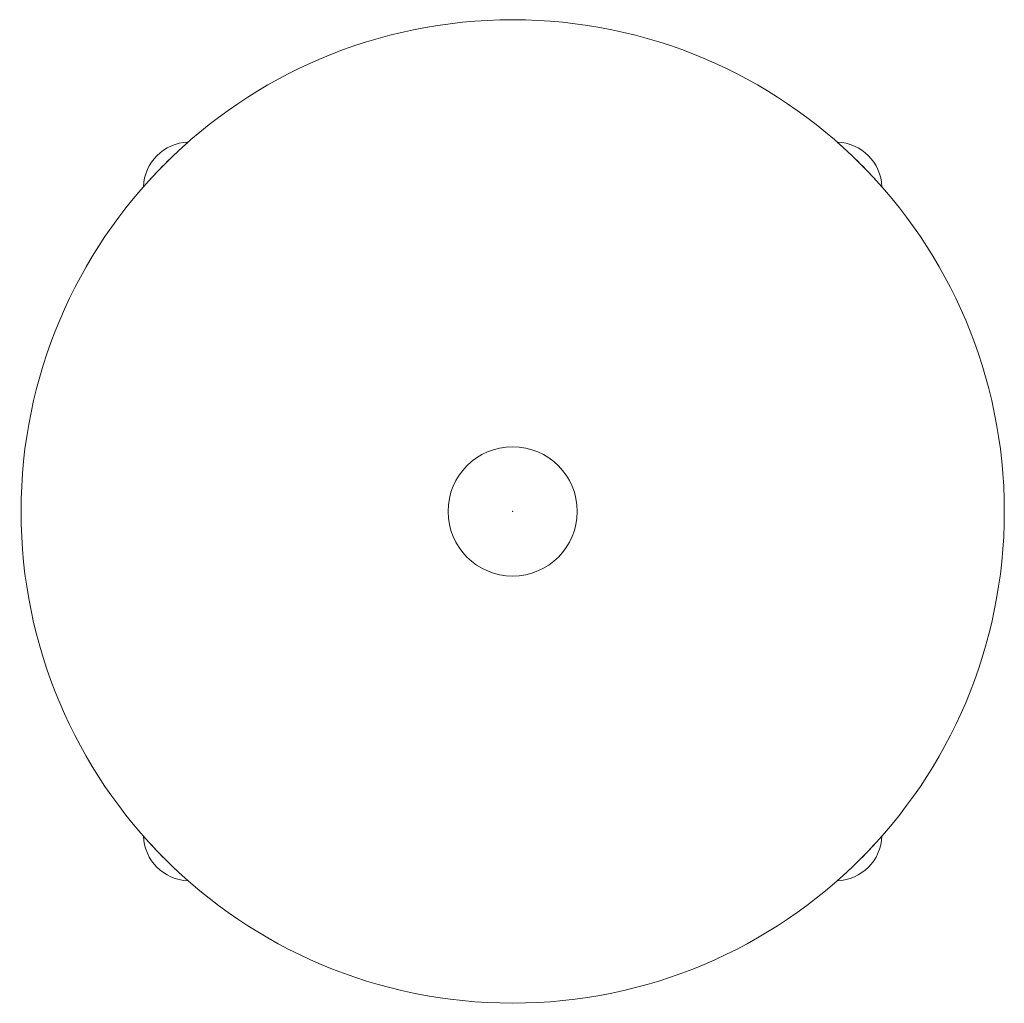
# Model space of a CAD drawing. Header units: metres. Extents: x -0.19 to 0.19, y -0.19 to 0.19.
import ezdxf

# ---------------------------------------------------------------- set-up
doc = ezdxf.new("R2010")
doc.units = ezdxf.units.M
doc.header["$MEASUREMENT"] = 0
doc.layers.add('72_VITRA_INSERT', color=7, linetype='Continuous')
for name, color, linetype, lineweight in [('72_VITRA_PROUVE_D2_CH_FOOT', 7, 'Continuous', 5), ('72_VITRA_PROUVE_D2_CH_SEAT', 7, 'Continuous', 5), ('D2SNAP', 1, 'Continuous', 5)]:
    doc.layers.add(name, color=color, linetype=linetype, lineweight=lineweight)

# ---------------------------------------------------------------- blocks, each defined once
blk = doc.blocks.new('72_VITRA_PROUVE_D2_TABOURET_METALLIQUE_FOOT')
at = {"layer": '72_VITRA_PROUVE_D2_CH_FOOT', "flags": 128}
for points in [[(-0.1426488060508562, 0.1254362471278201, -0.0321113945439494), (-0.1254125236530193, 0.1426696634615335, 0.3936675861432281)], [(0.1254125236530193, 0.1426696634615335, -0.0321113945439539), (0.1426488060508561, 0.1254362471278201, 0.3936675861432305)], [(-0.1254125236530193, -0.1426696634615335, -0.032111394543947), (-0.1426488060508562, -0.12543624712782, 0.3936675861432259)], [(0.1426488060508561, -0.12543624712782, -0.0321113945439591), (0.1254125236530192, -0.1426696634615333, 0.3936675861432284)]]:
    blk.add_lwpolyline(points, format="xyb", close=True, dxfattribs=at)
at = {"layer": 'D2SNAP', "linetype": 'Continuous', "lineweight": 5, "transparency": 33554687}
blk.add_point((0, 0), dxfattribs=at)
blk = doc.blocks.new('72_VITRA_PROUVE_D2_TABOURET_METALLIQUE_SEAT')
at = {"layer": '72_VITRA_PROUVE_D2_CH_SEAT', "flags": 128}
for points in [[(-0.1899550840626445, 0, 0.9999999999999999), (0.1899550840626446, 0, 0.9999999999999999), (-0.1899550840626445, 0)], [(-0.0249554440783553, 0, 0.9999999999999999), (0.0249554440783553, 0, 0.9999999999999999), (-0.0249554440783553, 0)]]:
    blk.add_lwpolyline(points, format="xyb", close=True, dxfattribs=at)
at = {"layer": 'D2SNAP', "linetype": 'Continuous', "lineweight": 5, "transparency": 33554687}
blk.add_point((0, -1e-16), dxfattribs=at)
blk = doc.blocks.new('72vitra_prouve2C31FFCCA09C54E9B9798DA93CC116A25')
for name in ['72_VITRA_PROUVE_D2_TABOURET_METALLIQUE_SEAT', '72_VITRA_PROUVE_D2_TABOURET_METALLIQUE_FOOT']:
    blk.add_blockref(name, (-2.123e-05, 2.67e-05))
blk = doc.blocks.new('XCAD039B5F2AF17802F2551A28BE288B0A607B')
at = {"color": 7}
blk.add_blockref('72vitra_prouve2C31FFCCA09C54E9B9798DA93CC116A25', (0, 0), dxfattribs=at)

msp = doc.modelspace()

# ---------------------------------------------------------------- block references
at = {"layer": '72_VITRA_INSERT'}
msp.add_blockref('XCAD039B5F2AF17802F2551A28BE288B0A607B', (0, 0), dxfattribs=at)

doc.saveas('drawing.dxf')
